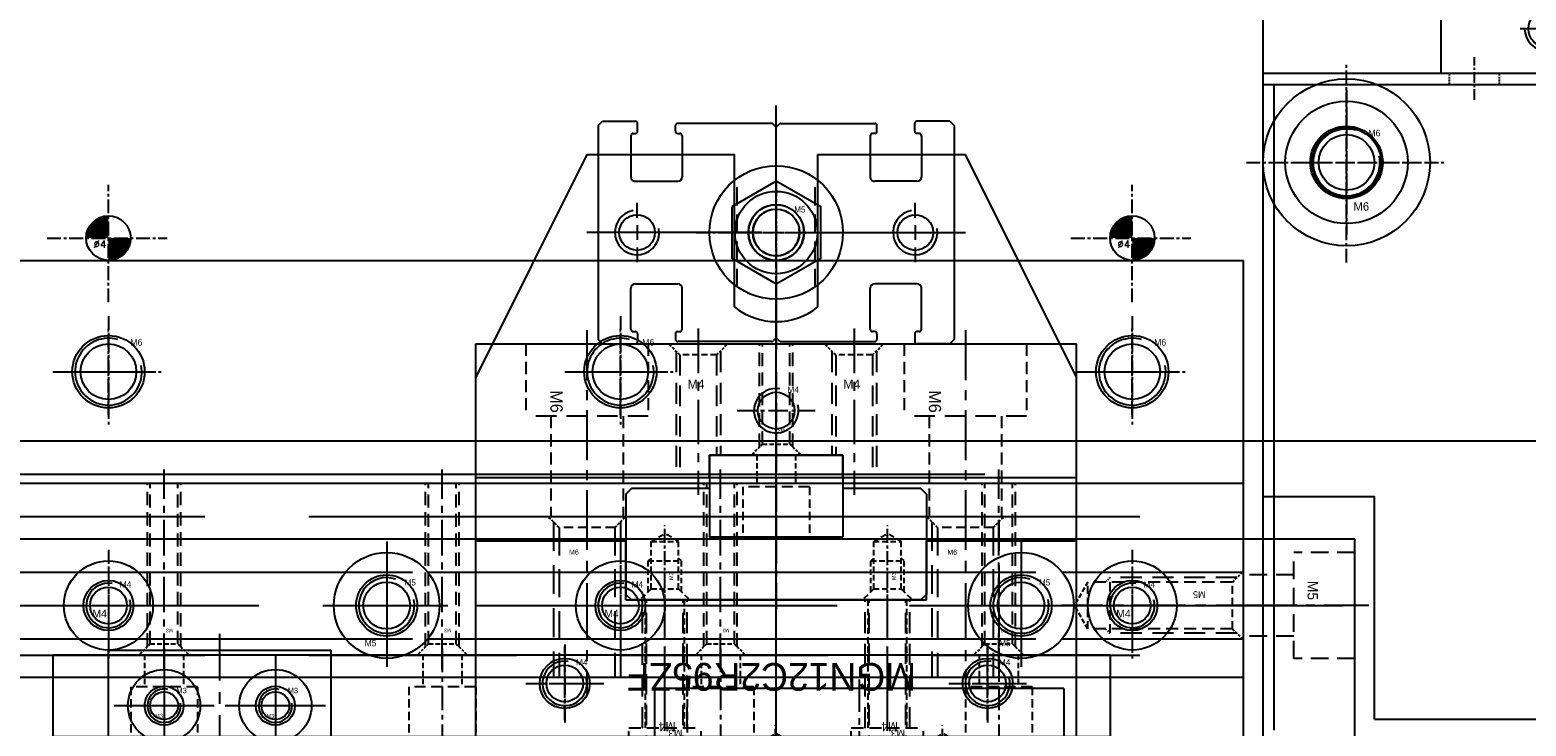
# Model space of a CAD drawing. Header units: millimetres. Extents: x -1657 to 8845, y -11980 to 3013.
# Tile 167 of 256: x 806 to 940, y 697 to 759. Entities that reach past the tile are written whole.
import ezdxf

# ---------------------------------------------------------------- set-up
doc = ezdxf.new("R2010")
doc.units = ezdxf.units.MM
doc.linetypes.add('CENTER', pattern=[2, 1.25, -0.25, 0.25, -0.25])
doc.linetypes.add('DASHED', pattern=[0.75, 0.5, -0.25])
for name, color, linetype in [('不良排出气缸', 253, 'Continuous'), ('图层139', 137, 'Continuous'), ('图层151', 51, 'Continuous'), ('图层154', 25, 'Continuous'), ('图层156', 55, 'Continuous'), ('图层157', 17, 'Continuous'), ('图层162', 17, 'Continuous'), ('图层163', 153, 'Continuous'), ('图层164', 124, 'Continuous'), ('图层165', 31, 'Continuous'), ('图层167', 7, 'Continuous'), ('图层168', 90, 'Continuous'), ('图层169', 24, 'Continuous'), ('图层170', 231, 'Continuous'), ('方管2', 2, 'Continuous'), ('裁切线轨', 252, 'Continuous'), ('错位', 252, 'Continuous')]:
    doc.layers.add(name, color=color, linetype=linetype)
doc.styles.add('SIMPLEX', font='SIMPLEX')

# ---------------------------------------------------------------- blocks, each defined once
blk = doc.blocks.new('52ADC')
at = {"layer": '裁切线轨', "color": 1, "linetype": 'CENTER'}
for p, q in [((-1.24, 1.87), (-1.24, -5.67)), ((13.76, 1.87), (13.76, -5.67))]:
    blk.add_line(p, q, dxfattribs=at)
at = {"layer": '裁切线轨', "color": 1, "linetype": 'CENTER', "ltscale": 2.32}
blk.add_line((6.26, -9.8), (6.26, 1.8), dxfattribs=at)
at = {"layer": '裁切线轨', "ltscale": 1.5}
for p, q in [((-12.14, 1), (24.66, 1)), ((-12.14, -9), (-12.14, 1)), ((24.66, -9), (24.66, 1)), ((-12.14, -9), (24.66, -9))]:
    blk.add_line(p, q, dxfattribs=at)
at = {"layer": '裁切线轨', "color": 4, "linetype": 'DASHED'}
for p, q in [((-2.47, 0), (-3.47, 1)), ((-2.74, 0.26), (-2.74, -2.5)), ((-2.47, 0), (-2.47, -4.25)), ((0, 0), (-2.47, 0)), ((0, 0), (1, 1)), ((0, 0), (0, -4.25)), ((0.26, 0.26), (0.26, -2.5)), ((12.53, 0), (11.53, 1)), ((12.26, 0.26), (12.26, -2.5)), ((12.53, 0), (12.53, -4.25)), ((15, 0), (12.53, 0)), ((15, 0), (16, 1)), ((15, 0), (15, -4.25)), ((15.26, 0.26), (15.26, -2.5)), ((-2.74, -2.5), (-2.47, -2.76)), ((0.26, -2.5), (-2.74, -2.5)), ((0.26, -2.5), (0, -2.76)), ((12.26, -2.5), (12.53, -2.76)), ((15.26, -2.5), (12.26, -2.5)), ((15.26, -2.5), (15, -2.76)), ((0, -4.25), (-2.47, -4.25)), ((-2.47, -4.25), (-1.24, -4.96)), ((0, -4.25), (-1.24, -4.96)), ((15, -4.25), (12.53, -4.25)), ((12.53, -4.25), (13.76, -4.96)), ((15, -4.25), (13.76, -4.96))]:
    blk.add_line(p, q, dxfattribs=at)
at = {"layer": '裁切线轨', "color": 4, "linetype": 'DASHED', "ltscale": 12.266667}
blk.add_line((-12.14, -4.65), (24.66, -4.65), dxfattribs=at)
at = {"layer": '裁切线轨', "linetype": 'DASHED'}
for p in [(-1.98, -0.79), (13.02, -0.79)]:
    blk.add_text('M3', height=0.346, rotation=270, dxfattribs=at).set_placement(p)
blk = doc.blocks.new('41DEF')
at = {"layer": '裁切线轨', "color": 1, "linetype": 'CENTER', "ltscale": 1.7052}
for p, q in [((-75, 0), (-75, 8.526)), ((-50, 0), (-50, 8.526)), ((-25, 0), (-25, 8.526)), ((0, 0), (0, 8.526))]:
    blk.add_line(p, q, dxfattribs=at)
at = {"layer": '裁切线轨', "ltscale": 1.5}
for p, q in [((-85, 0.588), (-85, 7.938)), ((-85, 7.938), (10, 7.938)), ((10, 0.588), (10, 7.938)), ((-85, 0.588), (10, 0.588))]:
    blk.add_line(p, q, dxfattribs=at)
at = {"layer": '裁切线轨', "color": 4, "linetype": 'DASHED', "ltscale": 1.5}
for p, q in [((-78, 3.438), (-78, 7.938)), ((-72, 3.438), (-72, 7.938)), ((-53, 3.438), (-53, 7.938)), ((-47, 3.438), (-47, 7.938)), ((-28, 3.438), (-28, 7.938)), ((-22, 3.438), (-22, 7.938)), ((-3, 3.438), (-3, 7.938)), ((3, 3.438), (3, 7.938))]:
    blk.add_line(p, q, dxfattribs=at)
at = {"layer": '裁切线轨', "color": 4, "linetype": 'DASHED', "ltscale": 2}
for p, q in [((-78, 3.438), (-72, 3.438)), ((-53, 3.438), (-47, 3.438)), ((-28, 3.438), (-22, 3.438)), ((-3, 3.438), (3, 3.438))]:
    blk.add_line(p, q, dxfattribs=at)
at = {"layer": '裁切线轨', "color": 4, "linetype": 'DASHED', "ltscale": 0.95}
for p, q in [((-76.75, 0.588), (-76.75, 3.438)), ((-73.25, 0.588), (-73.25, 3.438)), ((-51.75, 0.588), (-51.75, 3.438)), ((-48.25, 0.588), (-48.25, 3.438)), ((-26.75, 0.588), (-26.75, 3.438)), ((-23.25, 0.588), (-23.25, 3.438)), ((-1.75, 0.588), (-1.75, 3.438)), ((1.75, 0.588), (1.75, 3.438))]:
    blk.add_line(p, q, dxfattribs=at)
at = {"layer": '裁切线轨'}
blk.add_text('MGN12C2R95ZF', height=2.5, dxfattribs=at).set_placement((-67.582, 1.299))
blk = doc.blocks.new('22A85')
at = {"layer": '图层151', "color": 1, "linetype": 'CENTER', "ltscale": 2.55}
blk.add_line((0, 0), (0, 17.93), dxfattribs=at)
at = {"layer": '图层151', "color": 4, "linetype": 'DASHED', "ltscale": 2.420833}
for p, q in [((-1.5, 2), (-1.5, 16.71)), ((1.5, 2), (1.5, 16.71))]:
    blk.add_line(p, q, dxfattribs=at)
at = {"layer": '图层151', "color": 4, "linetype": 'DASHED', "ltscale": 2.333333}
for p, q in [((-1.24, 2.26), (-1.24, 16.71)), ((1.24, 2.26), (1.24, 16.71))]:
    blk.add_line(p, q, dxfattribs=at)
at = {"layer": '图层151', "color": 4, "linetype": 'DASHED', "ltscale": 0.471405}
for p, q in [((-1.24, 2.26), (-2.24, 1.26)), ((1.24, 2.26), (2.24, 1.26))]:
    blk.add_line(p, q, dxfattribs=at)
at = {"layer": '图层151', "color": 4, "linetype": 'DASHED', "ltscale": 0.825}
blk.add_line((-1.24, 2.26), (1.24, 2.26), dxfattribs=at)
at = {"layer": '图层151'}
blk.add_text('M3', height=0.326, rotation=180, dxfattribs=at).set_placement((0.81, 3.62))
blk = doc.blocks.new('5A')
at = {"color": 1, "linetype": 'CENTER'}
for p, q in [((0, 5.75), (0, -5.75)), ((-5.75, 0), (5.75, 0))]:
    blk.add_line(p, q, dxfattribs=at)
for radius in [4.75, 2.75]:
    blk.add_circle((0, 0), radius)
blk.add_text('M5', height=0.56).set_placement((-1.97, -3.66))
blk = doc.blocks.new('5C')
at = {"color": 1, "linetype": 'CENTER'}
for p, q in [((0, 4.5), (0, -4.5)), ((-4.5, 0), (4.5, 0))]:
    blk.add_line(p, q, dxfattribs=at)
blk.add_circle((0, 0), 2.1)
at = {"color": 2, "linetype": 'Continuous'}
blk.add_arc((0, 0), 2.5, 70.7735, 12.493, dxfattribs=at)
blk.add_text('M5', height=0.54).set_placement((1.62, 1.8))
blk = doc.blocks.new('4A')
at = {"color": 1, "linetype": 'CENTER'}
for p, q in [((0, 5), (0, -5)), ((-5, 0), (5, 0))]:
    blk.add_line(p, q, dxfattribs=at)
for radius in [4, 2.25]:
    blk.add_circle((0, 0), radius)
blk.add_text('M4', height=0.697).set_placement((-1.44, -1.08))
blk = doc.blocks.new('4C')
at = {"color": 1, "linetype": 'CENTER', "ltscale": 1.3982}
for p, q in [((0, 3.5), (0, -3.5)), ((-3.5, 0), (3.5, 0))]:
    blk.add_line(p, q, dxfattribs=at)
blk.add_circle((0, 0), 1.65)
at = {"color": 2, "linetype": 'Continuous'}
blk.add_arc((0, 0), 2, 80.7475, 15.0508, dxfattribs=at)
blk.add_text('M4', height=0.558).set_placement((1.01, 1.61))
blk = doc.blocks.new('3A')
at = {"color": 1, "linetype": 'CENTER'}
for p, q in [((0, 4.25), (0, -4.25)), ((-4.25, 0), (4.25, 0))]:
    blk.add_line(p, q, dxfattribs=at)
for radius in [3.25, 1.75]:
    blk.add_circle((0, 0), radius)
blk.add_text('M3', height=0.371).set_placement((-0.8, -1.11))
blk = doc.blocks.new('23305')
at = {"layer": '图层157', "color": 4, "linetype": 'DASHED', "ltscale": 3.166667}
for p, q in [((5.5, 2), (0, 2)), ((0, -7.5), (0, 2)), ((0, 0), (-4.5, 0)), ((0, -5.5), (-4.5, -5.5)), ((5.5, -7.5), (0, -7.5))]:
    blk.add_line(p, q, dxfattribs=at)
at = {"layer": '图层157', "color": 1, "linetype": 'CENTER', "ltscale": 3.238837}
blk.add_line((6.76, -2.75), (-6.11, -2.75), dxfattribs=at)
at = {"layer": '图层157', "ltscale": 3}
blk.add_text('M5', height=0.93, rotation=270, dxfattribs=at).set_placement((1.25, -0.54))
blk = doc.blocks.new('5F')
at = {"color": 4, "linetype": 'DASHED', "ltscale": 0.471405}
for p, q in [((1, 2.1), (0, 3.1)), ((1, -2.1), (0, -3.1))]:
    blk.add_line(p, q, dxfattribs=at)
at = {"color": 4, "linetype": 'DASHED', "ltscale": 3.8}
for p, q in [((0.6, 2.5), (12, 2.5)), ((0.6, -2.5), (12, -2.5))]:
    blk.add_line(p, q, dxfattribs=at)
at = {"color": 4, "linetype": 'DASHED', "ltscale": 1.4}
for p, q in [((1, 2.1), (1, -2.1)), ((14, 2.1), (14, -2.1))]:
    blk.add_line(p, q, dxfattribs=at)
at = {"color": 4, "linetype": 'DASHED', "ltscale": 2.166667}
for p, q in [((1, 2.1), (14, 2.1)), ((1, -2.1), (14, -2.1))]:
    blk.add_line(p, q, dxfattribs=at)
at = {"color": 4, "linetype": 'DASHED', "ltscale": 0.188562}
for p, q in [((12, 2.5), (12.4, 2.1)), ((12, -2.5), (12.4, -2.1))]:
    blk.add_line(p, q, dxfattribs=at)
at = {"color": 4, "linetype": 'DASHED', "ltscale": 1.666667}
blk.add_line((12, 2.5), (12, -2.5), dxfattribs=at)
at = {"color": 4, "linetype": 'DASHED', "ltscale": 0.80829}
for p in [(14, 2.1), (14, -2.1)]:
    blk.add_line(p, (15.21, 0), dxfattribs=at)
at = {"color": 1, "linetype": 'CENTER', "ltscale": 3.699214}
blk.add_line((-2.16, 0), (16.34, 0), dxfattribs=at)
blk.add_text('M5', height=0.606).set_placement((3.42, -1.28))
blk = doc.blocks.new('52B53')
at = {"layer": '裁切线轨', "color": 1, "linetype": 'CENTER', "ltscale": 1.7052}
blk.add_line((0, 0), (0, 8.526), dxfattribs=at)
at = {"layer": '裁切线轨', "ltscale": 1.5}
for p, q in [((-6, 7.938), (6, 7.938)), ((-6, 0.588), (-6, 7.938)), ((6, 0.588), (6, 7.938)), ((-6, 0.588), (6, 0.588))]:
    blk.add_line(p, q, dxfattribs=at)
at = {"layer": '裁切线轨', "color": 4, "linetype": 'DASHED', "ltscale": 1.5}
for p, q in [((-3, 3.438), (-3, 7.938)), ((3, 3.438), (3, 7.938))]:
    blk.add_line(p, q, dxfattribs=at)
at = {"layer": '裁切线轨', "color": 4, "linetype": 'DASHED', "ltscale": 2}
blk.add_line((-3, 3.438), (3, 3.438), dxfattribs=at)
at = {"layer": '裁切线轨', "color": 4, "linetype": 'DASHED', "ltscale": 0.95}
for p, q in [((-1.75, 0.588), (-1.75, 3.438)), ((1.75, 0.588), (1.75, 3.438))]:
    blk.add_line(p, q, dxfattribs=at)
blk = doc.blocks.new('52B92')
at = {"layer": '裁切线轨', "color": 1, "linetype": 'CENTER'}
for p, q in [((-1.24, 1.87), (-1.24, -5.67)), ((18.76, 1.87), (18.76, -5.67))]:
    blk.add_line(p, q, dxfattribs=at)
at = {"layer": '裁切线轨', "color": 1, "linetype": 'CENTER', "ltscale": 2.32}
blk.add_line((8.76, -9.8), (8.76, 1.8), dxfattribs=at)
blk.add_line((8.76, -9.8), (8.76, 1.8), dxfattribs=at)
at = {"layer": '裁切线轨', "ltscale": 1.5}
for p, q in [((-4.24, 1), (-4.74, 0.5)), ((-4.74, -8.5), (-4.74, 0.5)), ((-4.24, 1), (21.76, 1)), ((21.76, 1), (22.26, 0.5)), ((22.26, -8.5), (22.26, 0.5)), ((2.76, -9), (2.76, -4.65)), ((2.76, -4.65), (14.76, -4.65)), ((14.76, -9), (14.76, -4.65)), ((-4.24, -9), (-4.74, -8.5)), ((-4.24, -9), (2.76, -9)), ((14.76, -9), (21.76, -9)), ((22.26, -8.5), (21.76, -9))]:
    blk.add_line(p, q, dxfattribs=at)
at = {"layer": '裁切线轨', "color": 4, "linetype": 'DASHED'}
for p, q in [((-2.47, 0), (-3.47, 1)), ((-2.74, 0.26), (-2.74, -2.5)), ((-2.47, 0), (-2.47, -4.25)), ((0, 0), (-2.47, 0)), ((0, 0), (1, 1)), ((0, 0), (0, -4.25)), ((0.26, 0.26), (0.26, -2.5)), ((17.53, 0), (16.53, 1)), ((17.26, 0.26), (17.26, -2.5)), ((17.53, 0), (17.53, -4.25)), ((20, 0), (17.53, 0)), ((20, 0), (21, 1)), ((20, 0), (20, -4.25)), ((20.26, 0.26), (20.26, -2.5)), ((-2.74, -2.5), (-2.47, -2.76)), ((0.26, -2.5), (-2.74, -2.5)), ((0.26, -2.5), (0, -2.76)), ((17.26, -2.5), (17.53, -2.76)), ((20.26, -2.5), (17.26, -2.5)), ((20.26, -2.5), (20, -2.76)), ((0, -4.25), (-2.47, -4.25)), ((-2.47, -4.25), (-1.24, -4.96)), ((0, -4.25), (-1.24, -4.96)), ((20, -4.25), (17.53, -4.25)), ((17.53, -4.25), (18.76, -4.96)), ((20, -4.25), (18.76, -4.96))]:
    blk.add_line(p, q, dxfattribs=at)
at = {"layer": '裁切线轨', "linetype": 'DASHED'}
for p in [(-1.98, -0.79), (18.02, -0.79)]:
    blk.add_text('M3', height=0.346, rotation=270, dxfattribs=at).set_placement(p)
blk = doc.blocks.new('23ADA')
at = {"layer": '图层162', "color": 1, "linetype": 'CENTER', "ltscale": 2.329099}
blk.add_line((3.25, -4.91), (3.25, 13.12), dxfattribs=at)
at = {"layer": '图层162', "color": 4, "linetype": 'DASHED', "ltscale": 1.125}
for p, q in [((1.5, 0), (1.5, 11.5)), ((5, 0), (5, 11.5))]:
    blk.add_line(p, q, dxfattribs=at)
at = {"layer": '图层162', "color": 4, "linetype": 'DASHED', "ltscale": 2.166667}
blk.add_line((0, 0), (6.5, 0), dxfattribs=at)
at = {"layer": '图层162', "color": 4, "linetype": 'DASHED', "ltscale": 1.166667}
for p, q in [((0, -3.5), (0, 0)), ((6.5, -3.5), (6.5, 0))]:
    blk.add_line(p, q, dxfattribs=at)
at = {"layer": '图层162', "linetype": 'DASHED', "ltscale": 3}
blk.add_text('M3', height=0.686, rotation=180, dxfattribs=at).set_placement((4.83, -0.15))
blk = doc.blocks.new('23B37')
at = {"layer": '图层163', "color": 1, "linetype": 'CENTER', "ltscale": 2.55}
blk.add_line((-1.24, -2.26), (-1.24, 10.22), dxfattribs=at)
at = {"layer": '图层163', "color": 4, "linetype": 'DASHED', "ltscale": 2.420833}
for p, q in [((-2.74, -0.26), (-2.74, 9)), ((0.26, -0.26), (0.26, 9))]:
    blk.add_line(p, q, dxfattribs=at)
at = {"layer": '图层163', "color": 4, "linetype": 'DASHED', "ltscale": 2.333333}
for p, q in [((-2.47, 0), (-2.47, 9)), ((0, 0), (0, 9))]:
    blk.add_line(p, q, dxfattribs=at)
at = {"layer": '图层163', "color": 4, "linetype": 'DASHED', "ltscale": 0.471405}
for p, q in [((-2.47, 0), (-3.47, -1)), ((0, 0), (1, -1))]:
    blk.add_line(p, q, dxfattribs=at)
at = {"layer": '图层163', "color": 4, "linetype": 'DASHED', "ltscale": 0.825}
blk.add_line((-2.47, 0), (0, 0), dxfattribs=at)
at = {"layer": '图层163'}
blk.add_text('M3', height=0.326, rotation=180, dxfattribs=at).set_placement((-0.43, 1.37))
blk = doc.blocks.new('23BB8')
at = {"layer": '图层163', "color": 1, "linetype": 'CENTER', "ltscale": 3.596}
blk.add_line((-5.5, 7.74), (-5.5, -10.24), dxfattribs=at)
at = {"layer": '图层163', "color": 4, "linetype": 'DASHED', "ltscale": 2.166667}
for p, q in [((-11, 6.5), (-11, 0)), ((0, 6.5), (0, 0)), ((-8.75, 0), (-8.75, -9)), ((-2.25, 0), (-2.25, -9))]:
    blk.add_line(p, q, dxfattribs=at)
at = {"layer": '图层163', "color": 4, "linetype": 'DASHED', "ltscale": 3.666667}
blk.add_line((0, 0), (-11, 0), dxfattribs=at)
at = {"layer": '图层163', "ltscale": 4}
blk.add_text('M6', height=1.094, rotation=270, dxfattribs=at).set_placement((-8.78, 2.34))
blk = doc.blocks.new('23BB1')
at = {"layer": '图层163', "color": 1, "linetype": 'CENTER', "ltscale": 3.596}
blk.add_line((-5.5, 7.74), (-5.5, -10.24), dxfattribs=at)
at = {"layer": '图层163', "color": 4, "linetype": 'DASHED', "ltscale": 2.166667}
for p, q in [((-11, 6.5), (-11, 0)), ((0, 6.5), (0, 0)), ((-8.75, 0), (-8.75, -9)), ((-2.25, 0), (-2.25, -9))]:
    blk.add_line(p, q, dxfattribs=at)
at = {"layer": '图层163', "color": 4, "linetype": 'DASHED', "ltscale": 3.666667}
blk.add_line((0, 0), (-11, 0), dxfattribs=at)
at = {"layer": '图层163', "ltscale": 4}
blk.add_text('M6', height=1.094, rotation=270, dxfattribs=at).set_placement((-8.78, 2.34))
blk = doc.blocks.new('23BD4')
at = {"layer": '图层151', "color": 1, "linetype": 'CENTER', "ltscale": 4}
blk.add_line((-3, 2.5), (-3, -15.52), dxfattribs=at)
at = {"layer": '图层151', "color": 4, "linetype": 'DASHED', "ltscale": 0.471405}
for p, q in [((-5.5, -0.5), (-6.5, 0.5)), ((-0.5, -0.5), (0.5, 0.5))]:
    blk.add_line(p, q, dxfattribs=at)
at = {"layer": '图层151', "color": 4, "linetype": 'DASHED', "ltscale": 5.166667}
for p, q in [((-6, 0), (-6, -13.95)), ((0, 0), (0, -13.95))]:
    blk.add_line(p, q, dxfattribs=at)
at = {"layer": '图层151', "color": 4, "linetype": 'DASHED', "ltscale": 5}
for p, q in [((-5.5, -0.5), (-5.5, -13.95)), ((-0.5, -0.5), (-0.5, -13.95))]:
    blk.add_line(p, q, dxfattribs=at)
at = {"layer": '图层151', "color": 4, "linetype": 'DASHED', "ltscale": 1.666667}
blk.add_line((-0.5, -0.5), (-5.5, -0.5), dxfattribs=at)
at = {"layer": '图层151'}
blk.add_text('M6', height=0.461, dxfattribs=at).set_placement((-4.62, -2.94))
blk = doc.blocks.new('D683')
at = {"layer": '错位'}
for p, q in [((-9.1, -11.12), (-9.1, 4.55)), ((-19.1, 3.15), (-18.7, 3.55)), ((-19.1, 3.15), (-19.1, 0.2)), ((-18.7, 3.55), (0.5, 3.55)), ((0.5, 3.55), (0.9, 3.15)), ((0.9, 3.15), (0.9, 0.2)), ((-18.2, 0), (-18.9, 0)), ((-18, 0.4), (-18, 0.2)), ((-17.8, 0.6), (-14.1, 0.6)), ((-13.7, 0.2), (-13.7, -3.6)), ((-10.43, 0.05), (-11.77, 0.05)), ((-9.77, 0.05), (-8.43, 0.05)), ((-7.77, 0.05), (-6.43, 0.05)), ((-4.5, 0.2), (-4.5, -3.6)), ((-0.4, 0.6), (-4.1, 0.6)), ((-0.2, 0.4), (-0.2, 0.2)), ((0, 0), (0.7, 0)), ((-18.9, -12.03), (-18.9, -3.6)), ((-18.2, -3.4), (-18.7, -3.4)), ((-18, -3.6), (-18, -3.8)), ((-17.8, -4), (-14.1, -4)), ((-0.4, -4), (-4.1, -4)), ((-0.2, -3.6), (-0.2, -3.8)), ((0, -3.4), (0.5, -3.4)), ((0.7, -12.03), (0.7, -3.6)), ((-9.1, -13.12), (-9.1, -11.78)), ((-10.43, -12.45), (-19.6, -12.45)), ((-18.9, -12.87), (-18.9, -21.3)), ((-18.63, -12.38), (-18.84, -12.17)), ((-18.63, -12.52), (-18.84, -12.73)), ((-9.77, -12.45), (-8.43, -12.45)), ((-7.77, -12.45), (1.4, -12.45)), ((0.43, -12.38), (0.64, -12.17)), ((0.43, -12.52), (0.64, -12.73)), ((0.7, -12.87), (0.7, -21.3)), ((-9.1, -13.78), (-9.1, -29.45)), ((-18.2, -21.5), (-18.7, -21.5)), ((-18, -21.3), (-18, -21.1)), ((-17.8, -20.9), (-14.1, -20.9)), ((-13.7, -25.1), (-13.7, -21.3)), ((-4.5, -25.1), (-4.5, -21.3)), ((-0.4, -20.9), (-4.1, -20.9)), ((-0.2, -21.3), (-0.2, -21.1)), ((0, -21.5), (0.5, -21.5)), ((-19.1, -28.05), (-19.1, -25.1)), ((-18.2, -24.9), (-18.9, -24.9)), ((-18, -25.3), (-18, -25.1)), ((-17.8, -25.5), (-14.1, -25.5)), ((-10.43, -24.95), (-11.77, -24.95)), ((-9.77, -24.95), (-8.43, -24.95)), ((-7.77, -24.95), (-6.43, -24.95)), ((-0.4, -25.5), (-4.1, -25.5)), ((-0.2, -25.3), (-0.2, -25.1)), ((0, -24.9), (0.7, -24.9)), ((0.9, -28.05), (0.9, -25.1)), ((-18.7, -28.45), (-19.1, -28.05)), ((0.9, -28.05), (0.5, -28.45)), ((-18.7, -28.45), (0.5, -28.45))]:
    blk.add_line(p, q, dxfattribs=at)
blk.add_lwpolyline([(-11.41, -16.45), (-6.79, -16.45), (-4.48, -12.45), (-6.79, -8.45), (-11.41, -8.45), (-13.72, -12.45)], close=True, dxfattribs=at)
for centre, radius in [((-9.1, 0.05), 1.6), ((-9.1, -12.45), 3.7), ((-9.1, -12.45), 2.5), ((-9.1, -24.95), 1.6)]:
    blk.add_circle(centre, radius, dxfattribs=at)
for centre, radius, start, end in [((-9.1, 0.05), 2, 190, 100), ((-18.9, 0.2), 0.2, 180, 270), ((-18.2, 0.2), 0.2, 270, 0), ((-17.8, 0.4), 0.2, 90, 180), ((-14.1, 0.2), 0.4, 0, 90), ((-4.1, 0.2), 0.4, 90, 180), ((-0.4, 0.4), 0.2, 0, 90), ((0, 0.2), 0.2, 180, 270), ((0.7, 0.2), 0.2, 270, 0), ((-18.7, -3.6), 0.2, 90, 180), ((-18.2, -3.6), 0.2, 0, 90), ((-17.8, -3.8), 0.2, 180, 270), ((-14.1, -3.6), 0.4, 270, 0), ((-4.1, -3.6), 0.4, 180, 270), ((-0.4, -3.8), 0.2, 270, 0), ((0, -3.6), 0.2, 90, 180), ((0.5, -3.6), 0.2, 0, 90), ((-9.1, -12.45), 2.1, 190, 100), ((-18.7, -12.03), 0.2, 180, 225), ((0.5, -12.03), 0.2, 315, 0), ((-18.7, -12.87), 0.2, 135, 180), ((-18.7, -12.45), 0.1, 315, 45), ((0.5, -12.45), 0.1, 135, 225), ((0.5, -12.87), 0.2, 0, 45), ((-18.7, -21.3), 0.2, 180, 270), ((-18.2, -21.3), 0.2, 270, 0), ((-17.8, -21.1), 0.2, 90, 180), ((-14.1, -21.3), 0.4, 0, 90), ((-4.1, -21.3), 0.4, 90, 180), ((-0.4, -21.1), 0.2, 0, 90), ((0, -21.3), 0.2, 180, 270), ((0.5, -21.3), 0.2, 270, 0), ((-9.1, -24.95), 2, 190, 100), ((-18.9, -25.1), 0.2, 90, 180), ((-18.2, -25.1), 0.2, 0, 90), ((-17.8, -25.3), 0.2, 180, 270), ((-14.1, -25.1), 0.4, 270, 0), ((-4.1, -25.1), 0.4, 180, 270), ((-0.4, -25.3), 0.2, 270, 0), ((0, -25.1), 0.2, 90, 180), ((0.7, -25.1), 0.2, 0, 90)]:
    blk.add_arc(centre, radius, start, end, dxfattribs=at)
blk = doc.blocks.new('23DFF')
at = {"layer": '图层163', "color": 1, "linetype": 'CENTER', "ltscale": 3.2}
blk.add_line((-1.65, 2.38), (-1.65, -12.55), dxfattribs=at)
at = {"layer": '图层163', "color": 4, "linetype": 'DASHED', "ltscale": 0.471405}
for p, q in [((-3.3, 0), (-4.3, 1)), ((0, 0), (1, 1))]:
    blk.add_line(p, q, dxfattribs=at)
at = {"layer": '图层163', "color": 4, "linetype": 'DASHED', "ltscale": 3.783333}
for p, q in [((-3.65, 0.35), (-3.65, -9)), ((0.35, 0.35), (0.35, -11))]:
    blk.add_line(p, q, dxfattribs=at)
at = {"layer": '图层163', "color": 4, "linetype": 'DASHED', "ltscale": 1.1}
blk.add_line((0, 0), (-3.3, 0), dxfattribs=at)
at = {"layer": '图层163', "color": 4, "linetype": 'DASHED', "ltscale": 3.666667}
for p, q in [((-3.3, 0), (-3.3, -9)), ((0, 0), (0, -11))]:
    blk.add_line(p, q, dxfattribs=at)
at = {"layer": '图层163'}
blk.add_text('M4', height=0.814, dxfattribs=at).set_placement((-2.61, -3.02))
blk = doc.blocks.new('23DF5')
at = {"layer": '图层163', "color": 1, "linetype": 'CENTER', "ltscale": 3.2}
blk.add_line((-1.65, 2.38), (-1.65, -12.55), dxfattribs=at)
at = {"layer": '图层163', "color": 4, "linetype": 'DASHED', "ltscale": 0.471405}
for p, q in [((-3.3, 0), (-4.3, 1)), ((0, 0), (1, 1))]:
    blk.add_line(p, q, dxfattribs=at)
at = {"layer": '图层163', "color": 4, "linetype": 'DASHED', "ltscale": 3.783333}
for p, q in [((-3.65, 0.35), (-3.65, -11)), ((0.35, 0.35), (0.35, -9))]:
    blk.add_line(p, q, dxfattribs=at)
at = {"layer": '图层163', "color": 4, "linetype": 'DASHED', "ltscale": 1.1}
blk.add_line((0, 0), (-3.3, 0), dxfattribs=at)
at = {"layer": '图层163', "color": 4, "linetype": 'DASHED', "ltscale": 3.666667}
for p, q in [((-3.3, 0), (-3.3, -11)), ((0, 0), (0, -9))]:
    blk.add_line(p, q, dxfattribs=at)
at = {"layer": '图层163'}
blk.add_text('M4', height=0.814, dxfattribs=at).set_placement((-2.61, -3.02))
blk = doc.blocks.new('23F58')
at = {"layer": '图层162', "color": 1, "linetype": 'CENTER', "ltscale": 3.2}
blk.add_line((-1.65, -2.38), (-1.65, 15.55), dxfattribs=at)
at = {"layer": '图层162', "color": 4, "linetype": 'DASHED', "ltscale": 3.783333}
for p, q in [((-3.65, -0.35), (-3.65, 14)), ((0.35, -0.35), (0.35, 14))]:
    blk.add_line(p, q, dxfattribs=at)
at = {"layer": '图层162', "color": 4, "linetype": 'DASHED', "ltscale": 3.666667}
for p, q in [((-3.3, 0), (-3.3, 14)), ((0, 0), (0, 14))]:
    blk.add_line(p, q, dxfattribs=at)
at = {"layer": '图层162', "color": 4, "linetype": 'DASHED', "ltscale": 0.471405}
for p, q in [((-3.3, 0), (-4.3, -1)), ((0, 0), (1, -1))]:
    blk.add_line(p, q, dxfattribs=at)
at = {"layer": '图层162', "color": 4, "linetype": 'DASHED', "ltscale": 1.1}
blk.add_line((-3.3, 0), (0, 0), dxfattribs=at)
at = {"layer": '图层162'}
blk.add_text('M4', height=0.814, rotation=180, dxfattribs=at).set_placement((-0.69, 3.02))
blk = doc.blocks.new('498CA')
at = {"layer": '不良排出气缸'}
for p, q in [((53.4, 41.5), (53.4, 45)), ((-1.6, 43.5), (6.4, 43.5)), ((-1.6, 43.5), (-1.6, -9.5)), ((6.4, 43.5), (6.4, 33)), ((13.6, 44), (13.4, 43.8)), ((13.4, 43.8), (13.4, -9.8)), ((96.2, 44), (13.6, 44)), ((96.2, 44), (96.4, 43.8)), ((96.4, 43.8), (96.4, -9.8)), ((52.4, 40.5), (48.9, 40.5)), ((52.9, 40.5), (53.9, 40.5)), ((53.4, 40), (53.4, 41)), ((54.4, 40.5), (57.9, 40.5)), ((53.4, 39.5), (53.4, 36)), ((2.4, 31.6), (2.4, 36.4)), ((0, 34), (4.8, 34)), ((13.4, 33), (6.4, 33)), ((6.4, 33), (6.4, 19.91)), ((6.4, 31.56), (8.4, 31.56)), ((8.4, 31.56), (8.4, 26.44)), ((6.4, 26.44), (8.4, 26.44)), ((13.4, 25), (6.4, 25)), ((7.4, 20.75), (7.9, 21.62)), ((10.4, 21.62), (7.9, 21.62)), ((10.4, 21.62), (10.4, 12.38)), ((10.4, 20.75), (10.9, 21.62)), ((12.9, 21.62), (10.9, 21.62)), ((13.4, 20.75), (12.9, 21.62)), ((7.4, 17), (7.4, 20.75)), ((13.4, 13.05), (13.4, 20.95)), ((13.4, 20.75), (96.4, 20.75)), ((28.4, 18), (28.4, 21.25)), ((78.4, 18), (78.4, 21.25)), ((6.4, 19.91), (7.4, 20.02)), ((6.4, 19.91), (6.4, 14.09)), ((6.4, 19.91), (6.4, 9)), ((10.4, 19.31), (8.07, 19.31)), ((12.73, 19.31), (11.07, 19.31)), ((28.4, 16.5), (28.4, 17.5)), ((78.4, 16.5), (78.4, 17.5)), ((7.4, 17), (7.4, 13.25)), ((28.4, 16), (28.4, 12.75)), ((78.4, 16), (78.4, 12.75)), ((6.4, 14.09), (7.4, 13.97)), ((10.4, 14.69), (8.07, 14.69)), ((12.73, 14.69), (11.07, 14.69)), ((7.4, 13.25), (7.9, 12.38)), ((10.4, 12.38), (7.9, 12.38)), ((10.4, 13.25), (10.9, 12.38)), ((12.9, 12.38), (10.9, 12.38)), ((13.4, 13.25), (12.9, 12.38)), ((13.4, 13.25), (96.4, 13.25)), ((6.4, 9), (6.4, -9.5)), ((13.4, 9), (6.4, 9)), ((6.4, 7.56), (8.4, 7.56)), ((8.4, 2.44), (8.4, 7.56)), ((2.4, 2.4), (2.4, -2.4)), ((6.4, 2.44), (8.4, 2.44)), ((0, 0), (4.8, 0)), ((13.4, 1), (6.4, 1)), ((53.4, -5.5), (53.4, -2)), ((52.4, -6.5), (48.9, -6.5)), ((52.9, -6.5), (53.9, -6.5)), ((53.4, -7), (53.4, -6)), ((54.4, -6.5), (57.9, -6.5)), ((53.4, -7.5), (53.4, -11)), ((-1.6, -9.5), (6.4, -9.5)), ((13.4, -9.8), (13.6, -10)), ((96.2, -10), (13.6, -10)), ((96.4, -9.8), (96.2, -10))]:
    blk.add_line(p, q, dxfattribs=at)
at = {"layer": '不良排出气缸', "ltscale": 5}
for p, q in [((4.61, 29), (15.01, 29)), ((97.97, 17), (-2.76, 17)), ((4.61, 5), (15.01, 5))]:
    blk.add_line(p, q, dxfattribs=at)
at = {"layer": '不良排出气缸'}
for centre, radius in [((53.4, 40.5), 2.25), ((2.4, 34), 1.65), ((28.4, 17), 3.75), ((78.4, 17), 3.75), ((28.4, 17), 2.25), ((78.4, 17), 2.25), ((2.4, 0), 1.65), ((53.4, -6.5), 2.25)]:
    blk.add_circle(centre, radius, dxfattribs=at)
for centre, radius, start, end in [((53.4, 40.5), 4, 118.955, 61.045), ((2.4, 34), 2, 90, 0), ((0.98, 29), 7.85, 340.9701, 19.0299), ((9.29, 20.75), 1.89, 179.949, 229.7176), ((12.29, 20.75), 1.89, 179.949, 229.7176), ((11.51, 20.75), 1.89, 310.2824, 0.051), ((11.73, 17), 4.33, 147.7958, 180), ((14.73, 17), 4.33, 147.7958, 180), ((9.07, 17), 4.33, 0, 32.2042), ((11.73, 17), 4.33, 180, 212.2042), ((14.73, 17), 4.33, 180, 212.2042), ((9.07, 17), 4.33, 327.7958, 0), ((9.29, 13.25), 1.89, 130.2824, 180.051), ((12.29, 13.25), 1.89, 130.2824, 180.051), ((11.51, 13.25), 1.89, 359.949, 49.7176), ((0.98, 5), 7.85, 340.9701, 19.0299), ((2.4, 0), 2, 90, 0), ((53.4, -6.5), 4, 298.955, 241.045)]:
    blk.add_arc(centre, radius, start, end, dxfattribs=at)
at = {"layer": '不良排出气缸', "insert": (39.31, 6.95), "char_height": 5, "width": 42.7699, "attachment_point": 1}
blk.add_mtext('TYPE:16X30', dxfattribs=at)
blk = doc.blocks.new('6A')
at = {"color": 1, "linetype": 'CENTER'}
for p, q in [((0, 6.5), (0, -6.5)), ((-6.5, 0), (6.5, 0))]:
    blk.add_line(p, q, dxfattribs=at)
for radius in [5.5, 3.25]:
    blk.add_circle((0, 0), radius)
blk.add_text('M6', height=0.751).set_placement((0.63, -4.33))
blk = doc.blocks.new('6C')
at = {"color": 1, "linetype": 'CENTER'}
for p, q in [((0, 5), (0, -5)), ((-5, 0), (5, 0))]:
    blk.add_line(p, q, dxfattribs=at)
blk.add_circle((0, 0), 2.5)
at = {"color": 2, "linetype": 'Continuous'}
blk.add_arc((0, 0), 3, 73.9359, 10.9553, dxfattribs=at)
blk.add_text('M6', height=0.586).set_placement((1.96, 2.34))
blk = doc.blocks.new('2A531')
at = {"layer": '方管2', "ltscale": 2.125}
blk.add_line((0, 3), (840, 3), dxfattribs=at)
at = {"layer": '方管2', "color": 4, "linetype": 'DASHED', "ltscale": 280}
blk.add_line((0, 0), (840, 0), dxfattribs=at)
blk = doc.blocks.new('3C')
at = {"color": 1, "linetype": 'CENTER'}
for p, q in [((0, 4.5), (0, -4.5)), ((-4.5, 0), (4.5, 0))]:
    blk.add_line(p, q, dxfattribs=at)
blk.add_circle((0, 0), 1.25)
at = {"color": 2, "linetype": 'Continuous'}
blk.add_arc((0, 0), 1.5, 77.2897, 8.5828, dxfattribs=at)
blk.add_text('M3', height=0.484).set_placement((1.11, 1.12))
blk = doc.blocks.new('4w')
at = {"color": 1, "linetype": 'CENTER'}
for p, q in [((0, -5.77), (0, 4.77)), ((-5.52, 0), (5.27, 0))]:
    blk.add_line(p, q, dxfattribs=at)
at = {"const_width": 2}
for points in [[(0, 1, 0.414214), (-1, 0, 1)], [(0, -1, 0.414214), (1, 0, 1)]]:
    blk.add_lwpolyline(points, format="xyb", dxfattribs=at)
blk.add_circle((0, 0), 2)
at = {"style": 'SIMPLEX'}
blk.add_text('%%c4', height=0.667, dxfattribs=at).set_placement((-1.34, -0.88))

msp = doc.modelspace()

# ---------------------------------------------------------------- linework, layer by layer
at = {"layer": '图层139', "ltscale": 1.375}
for p, q in [((802.7598, 713.6368), (914.7598, 713.6368)), ((914.7598, 687.4368), (914.7598, 713.6368)), ((802.7598, 710.6368), (834.0771, 710.6368)), ((841.4425, 710.6368), (891.0771, 710.6368)), ((898.4425, 710.6368), (914.7598, 710.6368)), ((802.7598, 704.6368), (834.0771, 704.6368)), ((841.4425, 704.6368), (891.0771, 704.6368)), ((898.4425, 704.6368), (914.7598, 704.6368))]:
    msp.add_line(p, q, dxfattribs=at)
at = {"layer": '图层139', "color": 1, "linetype": 'CENTER', "ltscale": 25.984}
msp.add_line((793.7998, 707.6368), (923.7198, 707.6368), dxfattribs=at)
at = {"layer": '图层151', "ltscale": 1.5}
for p, q in [((802.7598, 738.6368), (914.7598, 738.6368)), ((914.7598, 641.4368), (914.7598, 738.6368)), ((802.7598, 718.6368), (914.7598, 718.6368)), ((802.7598, 713.6368), (914.7598, 713.6368)), ((802.7598, 701.1868), (914.7598, 701.1868))]:
    msp.add_line(p, q, dxfattribs=at)
at = {"layer": '图层151', "color": 1, "linetype": 'CENTER'}
for p, q in [((812.7598, 724.7368), (812.7598, 732.5368)), ((858.7598, 724.7368), (858.7598, 732.5368)), ((904.7598, 724.7368), (904.7598, 732.5368)), ((808.8598, 728.6368), (816.6598, 728.6368)), ((854.8598, 728.6368), (862.6598, 728.6368)), ((900.8598, 728.6368), (908.6598, 728.6368))]:
    msp.add_line(p, q, dxfattribs=at)
at = {"layer": '图层151', "color": 4, "linetype": 'DASHED', "ltscale": 37.333333}
for p, q in [((802.7598, 715.6368), (914.7598, 715.6368)), ((802.7598, 703.1868), (914.7598, 703.1868))]:
    msp.add_line(p, q, dxfattribs=at)
at = {"layer": '图层151', "ltscale": 4.5}
for centre in [(812.7598, 728.6368), (858.7598, 728.6368), (904.7598, 728.6368)]:
    msp.add_circle(centre, 3.25, dxfattribs=at)
at = {"layer": '图层154', "ltscale": 4.5}
for p in [(802.7598, 713.6368), (914.7598, 685.6368)]:
    msp.add_line(p, (914.7598, 713.6368), dxfattribs=at)
at = {"layer": '图层154', "color": 4, "linetype": 'DASHED', "ltscale": 18.666667}
for p, q in [((802.7598, 710.6368), (914.7598, 710.6368)), ((802.7598, 704.6368), (914.7598, 704.6368))]:
    msp.add_line(p, q, dxfattribs=at)
at = {"layer": '图层154', "color": 1, "linetype": 'CENTER', "ltscale": 25.984}
msp.add_line((793.7998, 707.6368), (923.7198, 707.6368), dxfattribs=at)
at = {"layer": '图层156', "color": 1, "linetype": 'CENTER', "ltscale": 4.176}
msp.add_line((822.7598, 684.1968), (822.7598, 705.0768), dxfattribs=at)
at = {"layer": '图层156', "ltscale": 4.5}
for p, q in [((812.7598, 685.6368), (812.7598, 703.6368)), ((812.7598, 703.6368), (832.7598, 703.6368)), ((832.7598, 685.6368), (832.7598, 703.6368))]:
    msp.add_line(p, q, dxfattribs=at)
at = {"layer": '图层157', "ltscale": 1.625}
for p, q in [((914.7598, 713.6368), (924.7598, 713.6368)), ((914.7598, 666.4368), (914.7598, 713.6368)), ((924.7598, 666.4368), (924.7598, 713.6368))]:
    msp.add_line(p, q, dxfattribs=at)
at = {"layer": '图层162', "color": 1, "linetype": 'CENTER', "ltscale": 8.202156}
msp.add_line((872.7598, 670.2544), (872.7598, 715.5163), dxfattribs=at)
at = {"layer": '图层162', "ltscale": 2.5}
for p, q in [((845.7598, 673.4368), (845.7598, 713.4368)), ((845.7598, 713.4368), (859.2598, 713.4368)), ((886.2598, 713.4368), (899.7598, 713.4368)), ((899.7598, 673.4368), (899.7598, 713.4368)), ((859.2598, 708.1368), (886.2598, 708.1368))]:
    msp.add_line(p, q, dxfattribs=at)
at = {"layer": '图层162', "ltscale": 1.5}
for p, q in [((859.2598, 708.1368), (859.2598, 713.4368)), ((886.2598, 708.1368), (886.2598, 713.4368))]:
    msp.add_line(p, q, dxfattribs=at)
at = {"layer": '图层163', "color": 1, "linetype": 'CENTER', "ltscale": 4.17136}
msp.add_line((872.7598, 712.9584), (872.7598, 733.8152), dxfattribs=at)
at = {"layer": '图层163', "ltscale": 1.5}
for p, q in [((845.7598, 715.6368), (845.7598, 731.1368)), ((845.7598, 731.1368), (899.7598, 731.1368)), ((899.7598, 715.6368), (899.7598, 731.1368)), ((866.7598, 721.1368), (878.7598, 721.1368)), ((866.7598, 719.1368), (866.7598, 721.1368)), ((878.7598, 719.1368), (878.7598, 721.1368)), ((845.7598, 719.1368), (899.7598, 719.1368)), ((845.7598, 715.6368), (899.7598, 715.6368))]:
    msp.add_line(p, q, dxfattribs=at)
at = {"layer": '图层164', "color": 1, "linetype": 'CENTER', "ltscale": 12.76}
msp.add_line((872.7598, 688.7368), (872.7598, 752.5368), dxfattribs=at)
at = {"layer": '图层164', "ltscale": 1.5}
for p, q in [((855.7598, 748.1368), (845.7598, 728.1368)), ((855.7598, 748.1368), (869.0098, 748.1368)), ((869.0098, 734.4531), (869.0098, 748.1368)), ((876.5098, 734.4531), (876.5098, 748.1368)), ((876.5098, 748.1368), (889.7598, 748.1368)), ((899.7598, 728.1368), (889.7598, 748.1368)), ((845.7598, 693.1368), (845.7598, 728.1368)), ((899.7598, 693.1368), (899.7598, 728.1368))]:
    msp.add_line(p, q, dxfattribs=at)
at = {"layer": '图层164', "color": 1, "linetype": 'CENTER'}
for p, q in [((853.7598, 697.3368), (853.7598, 703.9368)), ((891.7598, 697.3368), (891.7598, 703.9368)), ((850.4598, 700.6368), (857.0598, 700.6368)), ((888.4598, 700.6368), (895.0598, 700.6368))]:
    msp.add_line(p, q, dxfattribs=at)
at = {"layer": '图层164', "ltscale": 1.375}
for centre in [(853.7598, 700.6368), (891.7598, 700.6368)]:
    msp.add_circle(centre, 2.25, dxfattribs=at)
at = {"layer": '图层164', "ltscale": 1.5}
msp.add_arc((872.7598, 739.1368), 6, 231.317813, 308.682187, dxfattribs=at)
at = {"layer": '图层165', "color": 1, "linetype": 'CENTER'}
for p, q in [((872.7598, 733.9368), (872.7598, 748.3368)), ((865.5598, 741.1368), (879.9598, 741.1368))]:
    msp.add_line(p, q, dxfattribs=at)
at = {"layer": '图层165', "color": 4, "linetype": 'DASHED', "ltscale": 3.248931}
for p, q in [((869.2598, 736.2635), (869.2598, 746.0102)), ((876.2598, 736.2635), (876.2598, 746.0102))]:
    msp.add_line(p, q, dxfattribs=at)
at = {"layer": '图层165', "ltscale": 1.375}
msp.add_circle((872.7598, 741.1368), 6, dxfattribs=at)
at = {"layer": '图层168', "color": 1, "linetype": 'CENTER', "ltscale": 0.769104}
msp.add_line((935.5098, 753.0538), (935.5098, 756.8993), dxfattribs=at)
at = {"layer": '图层168', "ltscale": 0.425}
for p, q in [((916.5098, 675.4368), (916.5098, 755.4368)), ((916.5098, 755.4368), (1001.5098, 755.4368)), ((916.5098, 754.4368), (1001.5098, 754.4368)), ((917.5098, 696.4368), (917.5098, 754.4368))]:
    msp.add_line(p, q, dxfattribs=at)
at = {"layer": '图层168', "color": 4, "linetype": 'DASHED', "ltscale": 0.333333}
for p, q in [((933.2598, 754.4368), (933.2598, 755.4368)), ((937.7598, 754.4368), (937.7598, 755.4368))]:
    msp.add_line(p, q, dxfattribs=at)
at = {"layer": '图层169', "ltscale": 0.425}
for p, q in [((916.5098, 717.4368), (916.5098, 847.4368)), ((916.5098, 717.4368), (926.5098, 717.4368)), ((926.5098, 697.4368), (926.5098, 717.4368)), ((926.5098, 697.4368), (1001.5098, 697.4368))]:
    msp.add_line(p, q, dxfattribs=at)
at = {"layer": '图层170', "color": 1, "linetype": 'CENTER'}
for p, q in [((924.0098, 738.4368), (924.0098, 756.4368)), ((915.0098, 747.4368), (933.0098, 747.4368))]:
    msp.add_line(p, q, dxfattribs=at)
at = {"layer": '图层170', "ltscale": 0.425}
for radius in [7.5, 3.1]:
    msp.add_circle((924.0098, 747.4368), radius, dxfattribs=at)

# ---------------------------------------------------------------- block references
at = {"layer": '不良排出气缸', "ltscale": 2.138047, "rotation": 90}
msp.add_blockref('498CA', (976.0098, 757.0368), dxfattribs=at)
at = {"layer": '图层139', "ltscale": 4.5}
for name, p in [('5A', (837.7598, 707.6368)), ('5A', (894.7598, 707.6368)), ('4C', (812.7598, 707.6368)), ('4C', (858.7598, 707.6368)), ('4C', (904.7598, 707.6368))]:
    msp.add_blockref(name, p, dxfattribs=at)
at = {"layer": '图层151', "ltscale": 1.5}
for name, p in [('22A85', (817.7598, 701.9286)), ('22A85', (842.7598, 701.9286)), ('22A85', (867.7598, 701.9286)), ('22A85', (892.7598, 701.9286)), ('23BD4', (858.7598, 715.1368)), ('23BD4', (892.7598, 715.1368))]:
    msp.add_blockref(name, p, dxfattribs=at)
at = {"layer": '图层151', "ltscale": 4.5}
for p in [(837.7598, 707.6368), (894.7598, 707.6368)]:
    msp.add_blockref('5C', p, dxfattribs=at)
at = {"layer": '图层151', "ltscale": 1.625, "rotation": 180}
msp.add_blockref('5F', (914.7598, 707.6368), dxfattribs=at)
at = {"layer": '图层154', "ltscale": 4.5}
for p in [(812.7598, 707.6368), (858.7598, 707.6368), (904.7598, 707.6368)]:
    msp.add_blockref('4A', p, dxfattribs=at)
at = {"layer": '图层154', "ltscale": 5}
for p in [(817.7598, 698.6368), (827.7598, 698.6368)]:
    msp.add_blockref('3C', p, dxfattribs=at)
at = {"layer": '图层156', "ltscale": 4.5}
for p in [(817.7598, 698.6368), (827.7598, 698.6368)]:
    msp.add_blockref('3A', p, dxfattribs=at)
at = {"layer": '图层157', "ltscale": 1.625}
msp.add_blockref('23305', (919.2598, 710.3868), dxfattribs=at)
at = {"layer": '图层162', "ltscale": 1.5}
for p in [(859.5098, 696.6368), (879.5098, 696.6368)]:
    msp.add_blockref('23ADA', p, dxfattribs=at)
at = {"layer": '图层162', "ltscale": 0.425}
for p in [(864.4098, 694.1368), (884.4098, 694.1368)]:
    msp.add_blockref('23F58', p, dxfattribs=at)
at = {"layer": '图层162', "ltscale": 1.375}
for p in [(853.7598, 700.6368), (891.7598, 700.6368)]:
    msp.add_blockref('4C', p, dxfattribs=at)
at = {"layer": '图层163', "ltscale": 1.5}
for name, p in [('23BB1', (861.2598, 724.6368)), ('23B37', (873.9973, 722.1368)), ('23BB8', (895.2598, 724.6368))]:
    msp.add_blockref(name, p, dxfattribs=at)
at = {"layer": '图层163', "ltscale": 3}
for name, p in [('23DF5', (867.4098, 730.1368)), ('23DFF', (881.4098, 730.1368))]:
    msp.add_blockref(name, p, dxfattribs=at)
at = {"layer": '图层164', "ltscale": 1.375}
msp.add_blockref('4C', (872.7598, 725.1368), dxfattribs=at)
at = {"layer": '图层165', "ltscale": 3}
msp.add_blockref('5C', (872.7598, 741.1368), dxfattribs=at)
at = {"layer": '图层167', "ltscale": 3.75}
msp.add_blockref('6C', (924.0098, 747.4368), dxfattribs=at)
at = {"layer": '图层167', "ltscale": 3}
for p in [(812.7598, 740.6368), (904.7598, 740.6368)]:
    msp.add_blockref('4w', p, dxfattribs=at)
at = {"layer": '图层167', "ltscale": 1.125}
for p in [(812.7598, 728.6368), (858.7598, 728.6368), (904.7598, 728.6368)]:
    msp.add_blockref('6C', p, dxfattribs=at)
at = {"layer": '图层169', "ltscale": 0.425}
msp.add_blockref('6A', (924.0098, 747.4368), dxfattribs=at)
at = {"layer": '方管2', "ltscale": 2.125}
msp.add_blockref('2A531', (121.5098, 719.4368), dxfattribs=at)
at = {"layer": '裁切线轨', "ltscale": 1.625, "rotation": 180}
for name, p in [('52B53', (872.7598, 721.7248)), ('52B92', (881.5223, 709.1368)), ('52ADC', (886.4723, 691.1868))]:
    msp.add_blockref(name, p, dxfattribs=at)
at = {"layer": '裁切线轨', "ltscale": 2.138047, "rotation": 180}
msp.add_blockref('41DEF', (817.7598, 703.7748), dxfattribs=at)
at = {"layer": '错位', "ltscale": 0.75, "rotation": 270}
msp.add_blockref('D683', (885.2098, 732.0368), dxfattribs=at)

doc.saveas('drawing.dxf')
